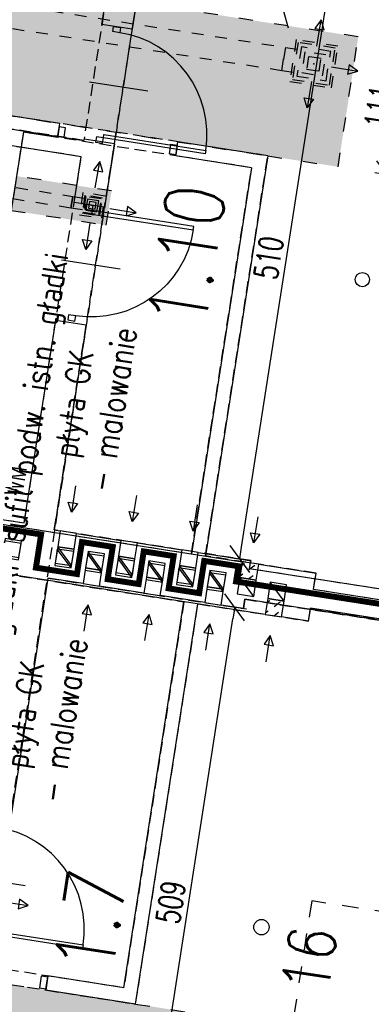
# Model space of a CAD drawing. Extents: x -38969 to 27108, y -24488 to 212598.
# Tile 134 of 256: x -7364 to -7067, y 34321 to 35152. Entities that reach past the tile are written whole.
import ezdxf
from ezdxf import colors
from ezdxf.entities.mleader import LeaderData, LeaderLine
from ezdxf.math import Vec2, Vec3

# ---------------------------------------------------------------- set-up
doc = ezdxf.new("R2010")
doc.units = 0
doc.header["$LTSCALE"] = 100
doc.header["$MEASUREMENT"] = 0
for name, pattern in [('0.5_0.5', [1, 0.5, -0.5]), ('0.7_0.7', [1.4, 0.7, -0.7]), ('ACAD_ISO03W100', [30, 12, -18]), ('DASHED22', [0.15, 0.1, -0.05]), ('HIDDEN', [0.375, 0.25, -0.125])]:
    doc.linetypes.add(name, pattern=pattern)
doc.layers.get('0').update_dxf_attribs({"linetype": 'CONTINUOUS'})
doc.layers.get('DEFPOINTS').update_dxf_attribs({"linetype": 'CONTINUOUS'})
for name, color, linetype in [('F_0-DIM', 6, 'CONTINUOUS'), ('F_0-MUR', 3, 'CONTINUOUS'), ('F_0-MUR istn', 200, 'CONTINUOUS'), ('F_0-MUW', 1, 'CONTINUOUS'), ('F_0-NR POM', 3, 'CONTINUOUS'), ('F_0-POW', 123, 'DASHED22'), ('F_0-STOLARKA', 6, 'CONTINUOUS'), ('F_0-WENTYLACJA', 2, 'CONTINUOUS'), ('F_1-HAT', 6, 'CONTINUOUS'), ('F_1-MUR istn', 200, 'CONTINUOUS'), ('F_1-MUW', 1, 'CONTINUOUS'), ('F_1-NR POM', 3, 'CONTINUOUS'), ('F_1-POMOCNICZA', 2, 'CONTINUOUS'), ('F_1-POW', 2, 'DASHED22'), ('F_1-stol', 6, 'CONTINUOUS'), ('F_1-sufit podw', 252, 'CONTINUOUS'), ('F_1-sufity TXT', 123, 'CONTINUOUS'), ('F_1-TXT', 123, 'CONTINUOUS'), ('F_1-WEN_WYC1-_ZLICZAC', 6, 'CONTINUOUS'), ('F_1-WENTYLACJA', 2, 'CONTINUOUS'), ('t_1-TXT', 123, 'CONTINUOUS')]:
    doc.layers.add(name, color=color, linetype=linetype)
doc.styles.add('ROMANS', font='ROMANS.shx', dxfattribs={"width": 0.8})
doc.styles.get("Standard").update_dxf_attribs({"font": 'romans.shx', "width": 0.7})
doc.dimstyles.new('DIM100', dxfattribs={"dimscale": 10, "dimtxt": 2, "dimasz": 1, "dimexe": 0, "dimexo": 0, "dimgap": 0.5, "dimtad": 1, "dimdec": 4, "dimrnd": 0.5, "dimdsep": 46, "dimtxsty": 'Standard', "dimblk1": 'TICK1', "dimblk2": 'TICK1', "dimsah": 1, "dimcen": 0, "dimse1": 1, "dimse2": 1, "dimclrd": 6, "dimclre": 6, "dimclrt": 123, "dimadec": 0, "dimazin": 0, "dimtfac": 1, "dimtdec": 4, "dimtmove": 2, "dimatfit": 3, "dimldrblk": 'TICK1', "dimfxl": 1, "dimtolj": 1, "dimarcsym": 0})
pattern_1 = [(162.14471, (-7298.9845, 21519.5906), (-4.8908185, -4.9907935), [0, -6.25])]

# ---------------------------------------------------------------- blocks, each defined once
blk = doc.blocks.new('TICK1')
at = {"color": 0}
for p, q in [((-1, -1), (1, 1)), ((0, -1), (0, 1)), ((0, 0), (-1, 0))]:
    blk.add_line(p, q, dxfattribs=at)
blk = doc.blocks.new('*D1803')
at = {"layer": 'DEFPOINTS', "color": 0}
for p in [(-7078.4, 35138.01), (-7037.46, 35131.63), (-7095.52, 35028.29)]:
    blk.add_point(p, dxfattribs=at)
at = {"layer": 'F_1-sufity TXT', "color": 6, "lineweight": -2, "transparency": 16777216}
blk.add_line((-7053.01, 35031.79), (-7038.99, 35121.75), dxfattribs=at)
at = {"layer": 'F_1-sufity TXT', "color": 6, "lineweight": -2, "transparency": 16777216, "xscale": 10, "yscale": 10, "zscale": 10}
for p, rotation in [((-7037.46, 35131.63), 81.14470898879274), ((-7054.55, 35021.91), 261.1447089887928)]:
    blk.add_blockref('TICK1', p, dxfattribs=dict(at, rotation=rotation))
at = {"layer": 'F_1-sufity TXT', "color": 123, "transparency": 16777216, "insert": (-7060.82, 35079.08), "char_height": 20, "attachment_point": 5, "rotation": 81.14471}
blk.add_mtext('\\A1;111', dxfattribs=at)
blk = doc.blocks.new('*D1804')
at = {"layer": 'DEFPOINTS', "color": 0}
for p in [(-7473.9, 35246.7), (-7481.06, 35200.74), (-7078.4, 35138.01)]:
    blk.add_point(p, dxfattribs=at)
at = {"layer": 'F_1-sufity TXT', "color": 6, "lineweight": -2, "transparency": 16777216}
blk.add_line((-7081.12, 35185.5), (-7464.02, 35245.16), dxfattribs=at)
at = {"layer": 'F_1-sufity TXT', "color": 6, "lineweight": -2, "transparency": 16777216, "xscale": 10, "yscale": 10, "zscale": 10}
for p, rotation in [((-7473.9, 35246.7), 171.1447089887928), ((-7071.24, 35183.96), 351.1447089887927)]:
    blk.add_blockref('TICK1', p, dxfattribs=dict(at, rotation=rotation))
at = {"layer": 'F_1-sufity TXT', "color": 123, "transparency": 16777216, "insert": (-7274.88, 35200.51), "char_height": 20, "attachment_point": 5, "rotation": 171.14471}
blk.add_mtext('\\A1;407.5', dxfattribs=at)
blk = doc.blocks.new('DR_1190L1')
at = {"color": 7}
blk.add_line((-15, 45), (35, 45), dxfattribs=at)
blk.add_lwpolyline([(4, 0), (4, 3), (91, 3), (91, 0), (4, 0)])
blk.add_arc((4, 3), 87, 0, 90, dxfattribs=at)
blk = doc.blocks.new('*D1838')
at = {"layer": 'DEFPOINTS', "color": 0}
for p in [(-7341.43, 34681), (-7182.75, 34656.28), (-7418.8, 34177.92)]:
    blk.add_point(p, dxfattribs=at)
at = {"layer": 'F_0-DIM', "color": 6, "lineweight": -2, "transparency": 16777216}
blk.add_line((-7259.56, 34163.23), (-7184.29, 34646.4), dxfattribs=at)
at = {"layer": 'F_0-DIM', "color": 6, "lineweight": -2, "transparency": 16777216, "xscale": 10, "yscale": 10, "zscale": 10}
for p, rotation in [((-7182.75, 34656.28), 81.14470898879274), ((-7261.1, 34153.35), 261.1447089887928)]:
    blk.add_blockref('TICK1', p, dxfattribs=dict(at, rotation=rotation))
at = {"layer": 'F_0-DIM', "color": 123, "transparency": 16777216, "insert": (-7236.75, 34407.13), "char_height": 20, "attachment_point": 5, "rotation": 81.14471}
blk.add_mtext('\\A1;509', dxfattribs=at)
blk = doc.blocks.new('*D1839')
at = {"layer": 'DEFPOINTS', "color": 0}
for p in [(-7256.61, 35225.44), (-7100, 35201.04), (-7335.12, 34721.52)]:
    blk.add_point(p, dxfattribs=at)
at = {"layer": 'F_0-DIM', "color": 6, "lineweight": -2, "transparency": 16777216}
blk.add_line((-7176.97, 34707), (-7101.54, 35191.16), dxfattribs=at)
at = {"layer": 'F_0-DIM', "color": 6, "lineweight": -2, "transparency": 16777216, "xscale": 10, "yscale": 10, "zscale": 10}
for p, rotation in [((-7100, 35201.04), 81.14470898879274), ((-7178.51, 34697.12), 261.1447089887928)]:
    blk.add_blockref('TICK1', p, dxfattribs=dict(at, rotation=rotation))
at = {"layer": 'F_0-DIM', "color": 123, "transparency": 16777216, "insert": (-7154.07, 34951.39), "char_height": 20, "attachment_point": 5, "rotation": 81.14471}
blk.add_mtext('\\A1;510', dxfattribs=at)

msp = doc.modelspace()

# ---------------------------------------------------------------- hatches: boundary and pattern name
at = {"layer": 'F_1-HAT', "ltscale": 4}
h = msp.add_hatch(dxfattribs=at)
h.set_pattern_fill('DASH', color=256, scale=50, angle=135, style=0)
h.set_pattern_definition([(216.14471, (-4516.004, 29135.1165), (-1.360645, -8.7334784), [6.25, -6.25])])
h.paths.add_polyline_path([(-7176.34546, 34694.75577), (-7178.50061, 34680.92265), (-7164.629, 34679.01452), (-7162.47385, 34692.84764)])
h = msp.add_hatch(dxfattribs=at)
h.set_pattern_fill('DASH', color=256, scale=50, angle=135, style=0)
h.set_pattern_definition([(216.14471, (-4494.5475, 29103.942), (-1.360645, -8.7334784), [6.25, -6.25])])
h.paths.add_polyline_path([(-7154.8887, 34663.58114), (-7157.04386, 34649.74802), (-7143.17225, 34647.83989), (-7141.0171, 34661.67301)])
at = {"layer": 'F_1-sufit podw', "true_color": 0x0919f6}
h = msp.add_hatch(dxfattribs=at)
h.set_pattern_fill('DOTS', color=5, scale=100, angle=81, style=0)
h.set_pattern_definition(pattern_1)
h.paths.add_polyline_path([(-7609.78668, 34374.66406), (-7626.89901, 34264.82639), (-7224.22193, 34202.2048), (-7207.12696, 34311.9311), (-7266.41177, 34321.16747)])
h.paths.add_polyline_path([(-7722.95995, 33648.24666), (-7740.48125, 33535.7839), (-7563.61488, 33508.22874), (-7546.09357, 33620.69151)])
h.paths.add_polyline_path([(-7481.0379, 35200.85521), (-7498.18061, 35091.02227), (-7154.8057, 35037.52567), (-7095.52088, 35028.28931), (-7078.42591, 35138.01561)])
h.paths.add_polyline_path([(-7382.69303, 35832.11539), (-7411.38885, 35644.3044), (-7288.96763, 35625.23161), (-7259.72602, 35812.92273)])
h.paths.add_polyline_path([(-8697.17708, 35956.91629), (-8709.96397, 35874.84197), (-7515.12981, 35688.69103), (-7643.96718, 34861.73149), (-7550.34465, 34847.14543), (-7408.72038, 35756.1793)])
h.paths.add_polyline_path([(-7647.04597, 34841.96989), (-7756.53508, 34139.19971), (-8290.34353, 34222.36517), (-8331.25323, 33959.78091), (-8298.64658, 33954.70091), (-8302.34112, 33930.98698), (-8199.58077, 33914.97729), (-8168.94683, 34111.60526), (-7676.88285, 34034.94343), (-7553.42343, 34827.38383)])
h.paths.add_polyline_path([(-8739.52717, 33840.20506), (-8747.41839, 33789.55424), (-8572.53851, 33762.30858), (-8587.43033, 33666.72351), (-8506.39741, 33654.09886), (-8483.61438, 33800.33475)])
h.paths.add_polyline_path([(-8828.09011, 33828.40533), (-8832.08783, 33802.74544), (-8759.27535, 33791.40152), (-8755.27763, 33817.06141)])
h.paths.add_polyline_path([(-8867.48819, 33993.73331), (-8870.93588, 33971.60386), (-8734.51182, 33950.34947), (-8731.06413, 33972.47893)])
h.paths.add_polyline_path([(-8665.61465, 34126.23642), (-8685.78072, 33996.7979), (-8713.44697, 34001.1082), (-8718.21909, 33970.47771), (-8719.20717, 33970.63165), (-8737.6799, 33852.06202), (-8684.32356, 33843.74929), (-8664.00356, 33974.17589), (-8461.4471, 33942.61831), (-8457.59862, 33967.32032), (-8566.28745, 33984.25365), (-8547.04502, 34107.76369)])
h.paths.add_polyline_path([(-8683.68879, 34229.24659), (-8697.08152, 34143.28361), (-8675.62435, 34139.94065), (-8662.23162, 34225.90364)])
h.paths.add_polyline_path([(-8650.37465, 34224.05637), (-8663.76738, 34138.09338), (-8533.34078, 34117.77338), (-8524.57912, 34174.01127), (-8334.04251, 34144.32635), (-8357.76861, 33992.0373), (-8473.40129, 34010.05246), (-8477.67929, 33982.59358), (-8345.08635, 33961.93606), (-8312.45119, 34171.40909)])
h = msp.add_hatch(dxfattribs=at)
h.set_pattern_fill('DOTS', color=5, scale=100, angle=81, style=0)
h.set_pattern_definition(pattern_1)
h.paths.add_polyline_path([(-7597.01634, 34456.63217), (-7601.51845, 34427.73479), (-7472.57397, 34407.6457), (-7468.07187, 34436.54307)])
h.paths.add_polyline_path([(-7458.19106, 34435.00368), (-7462.69317, 34406.1063), (-7382.47634, 34393.6088), (-7377.97424, 34422.50618)])
h.paths.add_polyline_path([(-7574.07274, 34603.89869), (-7581.8457, 34554.00691), (-7544.28919, 34548.15574), (-7536.51623, 34598.04752)])
h.paths.add_polyline_path([(-7563.89405, 34669.23194), (-7572.53334, 34613.77949), (-7534.97683, 34607.92832), (-7526.33754, 34663.38077)])
h.paths.add_polyline_path([(-7535.43395, 34851.90684), (-7544.07324, 34796.45439), (-7506.51673, 34790.60322), (-7497.87743, 34846.05567)])
h.paths.add_polyline_path([(-7526.12159, 34911.67943), (-7533.89455, 34861.78764), (-7496.33804, 34855.93647), (-7488.56508, 34905.82825)])
h.paths.add_polyline_path([(-7505.81731, 35042.00507), (-7510.31942, 35013.10769), (-7381.37495, 34993.0186), (-7376.87284, 35021.91598)])
h.paths.add_polyline_path([(-7366.99203, 35020.37658), (-7371.49414, 34991.47921), (-7291.27732, 34978.98171), (-7286.77521, 35007.87908)])

# ---------------------------------------------------------------- linework, layer by layer
at = {"layer": 'F_0-MUR', "color": 10, "linetype": 'HIDDEN', "const_width": 5}
msp.add_lwpolyline([(-6768.46376, 34613.65719), (-7181.60679, 34678.02342), (-7179.59878, 34690.91207), (-7208.50523, 34695.41559), (-7212.75133, 34668.16143), (-7238.54647, 34672.18023), (-7234.28909, 34699.50673), (-7259.58672, 34703.44802), (-7263.88287, 34675.87258), (-7290.01175, 34679.94337), (-7285.75261, 34707.28126), (-7311.77012, 34711.3347), (-7315.98048, 34684.30999), (-7350.60946, 34689.70506), (-7346.24, 34717.75102), (-7380.83593, 34723.14094)], dxfattribs=at)
at = {"layer": 'F_0-MUR istn'}
for p, q in [((-7256.6094, 35225.43713), (-7269.23244, 35144.41454)), ((-7294.92252, 35148.41697), (-7284.3007, 35216.59451)), ((-7269.23244, 35144.41454), (-7294.92252, 35148.41697)), ((-7610.53893, 35097.3946), (-7310.16253, 35050.59702)), ((-7312.31768, 35036.7639), (-7609.72984, 35083.09966)), ((-7310.00859, 35051.5851), (-7310.16253, 35050.59702)), ((-7284.3185, 35047.58268), (-7310.00859, 35051.5851)), ((-7284.3185, 35047.58268), (-7292.63123, 34994.22634)), ((-7318.32131, 34998.22877), (-7312.31768, 35036.7639)), ((-7292.63123, 34994.22634), (-7318.32131, 34998.22877)), ((-7360.50071, 34727.49477), (-7333.8692, 34898.43266)), ((-7308.17911, 34894.43023), (-7335.11851, 34721.51618)), ((-7308.17911, 34894.43023), (-7333.8692, 34898.43266)), ((-7386.1908, 34731.49719), (-7360.50071, 34727.49477)), ((-7335.11851, 34721.51618), (-7330.1781, 34720.74648)), ((-7316.34498, 34718.59133), (-7278.79793, 34712.74163)), ((-7264.96481, 34710.58648), (-7227.41775, 34704.73678)), ((-7213.58463, 34702.58163), (-7169.12102, 34695.65436)), ((-7170.19859, 34688.7378), (-7169.12102, 34695.65436)), ((-6811.52545, 34632.85779), (-7170.19859, 34688.7378)), ((-7340.44194, 34680.85095), (-7372.76922, 34473.35409)), ((-7310.79953, 34676.23277), (-7340.44194, 34680.85095)), ((-7259.41936, 34668.22792), (-7296.96641, 34674.07762)), ((-7208.03918, 34660.22307), (-7245.58623, 34666.07277)), ((-7174.20102, 34663.04771), (-7175.43253, 34655.14307)), ((-6815.52787, 34607.1677), (-7174.20102, 34663.04771)), ((-7175.43253, 34655.14307), (-7194.20606, 34658.06792))]:
    msp.add_line(p, q, dxfattribs=at)
at = {"layer": 'F_0-MUW'}
for p, q in [((-7320.57831, 34691.41912), (-7332.25629, 34707.4074)), ((-7294.88823, 34687.4167), (-7306.5662, 34703.40498)), ((-7269.19814, 34683.41427), (-7280.87611, 34699.40255)), ((-7243.50805, 34679.41185), (-7255.18602, 34695.40013)), ((-7217.81796, 34675.40942), (-7229.49594, 34691.3977)), ((-7192.12788, 34671.407), (-7203.80585, 34687.39528))]:
    msp.add_line(p, q, dxfattribs=at)
at = {"layer": 'F_0-MUW', "linetype": 'Continuous'}
for points in [[(-7316.34498, 34718.59133), (-7330.1781, 34720.74648), (-7332.25629, 34707.4074), (-7318.42316, 34705.25225)], [(-7362.88678, 34712.17952), (-7376.7199, 34714.33467), (-7378.87505, 34700.50155), (-7365.04193, 34698.3464)], [(-7264.96481, 34710.58648), (-7278.79793, 34712.74163), (-7280.87611, 34699.40255), (-7267.04299, 34697.2474)], [(-7318.42316, 34705.25225), (-7332.25629, 34707.4074), (-7334.41144, 34693.57428), (-7320.57831, 34691.41912)], [(-7292.73307, 34701.24982), (-7306.5662, 34703.40498), (-7308.72135, 34689.57185), (-7294.88823, 34687.4167)], [(-7213.58463, 34702.58163), (-7227.41775, 34704.73678), (-7229.49594, 34691.3977), (-7215.66281, 34689.24255)], [(-7267.04299, 34697.2474), (-7280.87611, 34699.40255), (-7283.03126, 34685.56943), (-7269.19814, 34683.41427)], [(-7241.3529, 34693.24497), (-7255.18602, 34695.40013), (-7257.34118, 34681.567), (-7243.50805, 34679.41185)], [(-7294.88823, 34687.4167), (-7308.72135, 34689.57185), (-7310.79953, 34676.23277), (-7296.96641, 34674.07762)], [(-7215.66281, 34689.24255), (-7229.49594, 34691.3977), (-7231.65109, 34677.56458), (-7217.81796, 34675.40942)], [(-7189.97272, 34685.24012), (-7203.80585, 34687.39528), (-7205.961, 34673.56215), (-7192.12788, 34671.407)], [(-7243.50805, 34679.41185), (-7257.34118, 34681.567), (-7259.41936, 34668.22792), (-7245.58623, 34666.07277)], [(-7192.12788, 34671.407), (-7205.961, 34673.56215), (-7208.03918, 34660.22307), (-7194.20606, 34658.06792)]]:
    msp.add_lwpolyline(points, close=True, dxfattribs=at)
at = {"layer": 'F_0-POW', "color": 1}
for points in [[(-7571.04319, 33200.70668), (-7505.77287, 33619.65272), (-7650.0326, 33642.12787), (-7631.40593, 33761.68559), (-7829.02198, 33792.47347), (-7760.67288, 34231.18112), (-7418.7971, 34177.91808), (-7256.6094, 35225.43713), (-7597.4971, 35278.54623), (-7532.99649, 35692.55187), (-7192.10879, 35639.44277), (-7107.13423, 36184.86309), (-6545.90463, 36097.4255), (-7010.80166, 33113.42303)], [(-7582.6759, 35276.23713), (-7552.50377, 35469.90087), (-6701.76665, 35337.35903), (-6811.52545, 34632.85779), (-7170.19859, 34688.7378), (-7169.12102, 34695.65436), (-7335.11851, 34721.51618), (-7256.6094, 35225.43713)], [(-7610.53893, 35097.3946), (-7584.67711, 35263.39209), (-7284.3007, 35216.59451), (-7310.16253, 35050.59702)], [(-7776.33168, 34033.23213), (-7745.85168, 34228.87203), (-7418.7971, 34177.91808), (-7340.44194, 34680.85095), (-7175.43253, 34655.14307), (-7174.20102, 34663.04771), (-6815.52787, 34607.1677), (-6925.59456, 33900.6903)]]:
    msp.add_lwpolyline(points, close=True, dxfattribs=at)
msp.add_lwpolyline([(-7438.55906, 34739.65598), (-7360.50071, 34727.49477), (-7312.31768, 35036.7639), (-7609.72984, 35083.09966)], dxfattribs=at)
at = {"layer": 'F_0-STOLARKA'}
for points in [[(-7279.11324, 35145.95394), (-7279.80597, 35141.50758), (-7285.73445, 35142.43121), (-7285.04172, 35146.87757)], [(-7294.35324, 35048.13399), (-7293.66051, 35052.58035), (-7299.589, 35053.50399), (-7300.28172, 35049.05763)], [(-7302.51203, 34995.76573), (-7303.20476, 34991.31937), (-7309.13324, 34992.24301), (-7308.44051, 34996.68937)], [(-7317.75203, 34897.94579), (-7317.0593, 34902.39215), (-7322.98779, 34903.31578), (-7323.68051, 34898.86942)]]:
    msp.add_lwpolyline(points, close=True, dxfattribs=at)
at = {"layer": 'F_0-WENTYLACJA', "ltscale": 0.15}
for points in [[(-7317.17289, 34758.74973), (-7320.62902, 34736.56611), (-7323.34982, 34745.08651), (-7315.44518, 34743.85499), (-7320.62902, 34736.56611)], [(-7265.79271, 34750.74488), (-7269.24884, 34728.56126), (-7271.96965, 34737.08166), (-7264.06501, 34735.85014), (-7269.24884, 34728.56126)], [(-7214.41254, 34742.74003), (-7217.86867, 34720.55641), (-7220.58947, 34729.07681), (-7212.68483, 34727.84529), (-7217.86867, 34720.55641)], [(-7309.97162, 34636.07437), (-7306.51549, 34658.25799), (-7311.69933, 34650.96911), (-7303.79469, 34649.73759), (-7306.51549, 34658.25799)], [(-7258.59145, 34628.06952), (-7255.13532, 34650.25314), (-7260.31916, 34642.96426), (-7252.41451, 34641.73274), (-7255.13532, 34650.25314)], [(-7207.21127, 34620.06467), (-7203.75514, 34642.24829), (-7208.93898, 34634.95941), (-7201.03434, 34633.72789), (-7203.75514, 34642.24829)]]:
    msp.add_lwpolyline(points, dxfattribs=at)
at = {"layer": 'F_1-MUR istn'}
for p, q in [((-7330.56249, 35064.90796), (-7498.53614, 35091.07766)), ((-7361.2026, 35057.53682), (-7380.11822, 34936.12445)), ((-7332.40976, 35053.051), (-7361.2026, 35057.53682)), ((-7154.8057, 35037.52567), (-7230.76638, 35049.36008)), ((-7154.8057, 35037.52567), (-7207.45298, 34699.60222)), ((-7168.50993, 35027.51598), (-7219.30994, 34701.44949)), ((-7550.82789, 34753.09881), (-7176.34546, 34694.75577)), ((-7156.96689, 34650.24206), (-7557.1394, 34712.58752)), ((-7162.51233, 34692.60062), (-7114.0964, 34685.05759)), ((-7116.25155, 34671.22447), (-7114.0964, 34685.05759)), ((-6816.86322, 34624.58082), (-7116.25155, 34671.22447)), ((-7276.42147, 34334.8717), (-7225.62146, 34660.9382)), ((-7266.41177, 34321.16747), (-7213.76449, 34659.09092)), ((-7120.40792, 34644.5463), (-7118.71458, 34655.41518)), ((-6819.32625, 34608.77154), (-7118.71458, 34655.41518)), ((-7120.40792, 34644.5463), (-7143.13376, 34648.08691)), ((-7266.41177, 34321.16747), (-7342.37245, 34333.00187))]:
    msp.add_line(p, q, dxfattribs=at)
for points in [[(-7332.40976, 35053.051), (-7330.56249, 35064.90796)], [(-7168.50993, 35027.51598), (-7232.61365, 35037.50312), (-7230.76638, 35049.36008)], [(-7276.42147, 34334.8717), (-7340.52518, 34344.85883), (-7342.37245, 34333.00187)]]:
    msp.add_lwpolyline(points, dxfattribs=at)
for centre, radius in [((-7074.96357, 34932.98877), 6.0208), ((-7160.16903, 34386.08633), 6.5)]:
    msp.add_circle(centre, radius, dxfattribs=at)
at = {"layer": 'F_1-MUW'}
for p, q in [((-7320.88619, 34689.44296), (-7332.56417, 34705.43124)), ((-7295.19611, 34685.44054), (-7306.87408, 34701.42881)), ((-7269.50602, 34681.43811), (-7281.18399, 34697.42639)), ((-7243.81593, 34677.43569), (-7255.4939, 34693.42396)), ((-7218.12584, 34673.43326), (-7229.80382, 34689.42154)), ((-7192.43576, 34669.43084), (-7204.11373, 34685.41912)), ((-7166.74567, 34665.42841), (-7178.42364, 34681.41669)), ((-7141.05558, 34661.42599), (-7152.73355, 34677.41427))]:
    msp.add_line(p, q, dxfattribs=at)
at = {"layer": 'F_1-MUW', "linetype": 'Continuous'}
for points in [[(-7363.19465, 34710.20336), (-7377.02778, 34712.35851), (-7379.18293, 34698.52539), (-7365.34981, 34696.37024)], [(-7318.73104, 34703.27609), (-7332.56417, 34705.43124), (-7334.71932, 34691.59812), (-7320.88619, 34689.44296)], [(-7293.04095, 34699.27366), (-7306.87408, 34701.42881), (-7309.02923, 34687.59569), (-7295.19611, 34685.44054)], [(-7267.35087, 34695.27124), (-7281.18399, 34697.42639), (-7283.33914, 34683.59327), (-7269.50602, 34681.43811)], [(-7241.66078, 34691.26881), (-7255.4939, 34693.42396), (-7257.64905, 34679.59084), (-7243.81593, 34677.43569)], [(-7162.51233, 34692.60062), (-7176.34546, 34694.75577), (-7178.42364, 34681.41669), (-7164.59052, 34679.26154)], [(-7215.97069, 34687.26639), (-7229.80382, 34689.42154), (-7231.95897, 34675.58842), (-7218.12584, 34673.43326)], [(-7190.2806, 34683.26396), (-7204.11373, 34685.41912), (-7206.26888, 34671.58599), (-7192.43576, 34669.43084)], [(-7164.59052, 34679.26154), (-7178.42364, 34681.41669), (-7180.57879, 34667.58357), (-7166.74567, 34665.42841)], [(-7138.90043, 34675.25911), (-7152.73355, 34677.41427), (-7154.8887, 34663.58114), (-7141.05558, 34661.42599)], [(-7141.05558, 34661.42599), (-7154.8887, 34663.58114), (-7156.96689, 34650.24206), (-7143.13376, 34648.08691)]]:
    msp.add_lwpolyline(points, close=True, dxfattribs=at)
at = {"layer": 'F_1-POMOCNICZA', "linetype": '0.7_0.7', "ltscale": 0.2}
for p, q in [((-7117.74067, 34408.31995), (-7265.21463, 33461.73904)), ((-6856.88747, 34367.67995), (-7117.74067, 34408.31995))]:
    msp.add_line(p, q, dxfattribs=at)
at = {"layer": 'F_1-POW', "color": 1}
for points in [[(-7347.90708, 36054.9882), (-7169.24232, 36027.15286), (-7193.41563, 35871.40891), (-7157.84474, 35865.86709), (-7133.58254, 36021.5972), (-6734.78469, 35959.4659), (-6902.36448, 34883.83305), (-6779.45595, 34864.68433), (-6816.86322, 34624.58082), (-7116.25155, 34671.22447), (-7114.0964, 34685.05759), (-7207.45298, 34699.60222), (-7154.8057, 35037.52567), (-7498.35837, 35091.04997)], [(-7219.30994, 34701.44949), (-7168.50993, 35027.51598), (-7361.2026, 35057.53682), (-7396.60867, 34830.27835), (-7535.43395, 34851.90684), (-7550.82789, 34753.09881)], [(-7225.62146, 34660.9382), (-7276.42147, 34334.8717), (-7469.11413, 34364.89254), (-7433.70806, 34592.151), (-7572.53334, 34613.77949), (-7557.1394, 34712.58752)], [(-6979.79601, 34386.82866), (-7148.76126, 33302.30309), (-7545.58295, 33364.12651), (-7525.63106, 33492.19036), (-7565.15427, 33498.34794), (-7577.57684, 33418.61203), (-7754.44321, 33446.16718), (-7609.78668, 34374.66406), (-7266.41177, 34321.16747), (-7213.76449, 34659.09092), (-7120.40792, 34644.5463), (-7118.71458, 34655.41518), (-6819.32625, 34608.77154), (-6856.88747, 34367.67995)]]:
    msp.add_lwpolyline(points, close=True, dxfattribs=at)
at = {"layer": 'F_1-stol'}
for points in [[(-7332.25582, 35054.03908), (-7326.82138, 35053.19241), (-7325.58986, 35061.09705), (-7331.02431, 35061.94372)], [(-7232.45971, 35038.4912), (-7237.89415, 35039.33786), (-7236.66264, 35047.24251), (-7231.2282, 35046.39584)], [(-7340.67912, 34343.87075), (-7346.11356, 34344.71742), (-7347.65296, 34334.83662), (-7342.21852, 34333.98995)]]:
    msp.add_lwpolyline(points, close=True, dxfattribs=at)
at = {"layer": 'F_1-sufit podw', "color": 3, "linetype": 'ACAD_ISO03W100', "ltscale": 0.01}
for points in [[(-7154.8057, 35037.52567), (-7095.52088, 35028.28931), (-7078.42591, 35138.01561), (-7481.0379, 35200.85521), (-7498.18061, 35091.02227), (-7154.8057, 35037.52567)], [(-7266.41177, 34321.16747), (-7207.12696, 34311.9311), (-7224.22193, 34202.2048), (-7626.89901, 34264.82639), (-7609.78668, 34374.66406), (-7266.41177, 34321.16747)]]:
    msp.add_lwpolyline(points, dxfattribs=at)
msp.add_lwpolyline([(-7366.99203, 35020.37658), (-7371.49414, 34991.47921), (-7291.27732, 34978.98171), (-7286.77521, 35007.87908)], close=True, dxfattribs=at)
at = {"layer": 'F_1-WEN_WYC1-_ZLICZAC', "linetype": '0.5_0.5', "ltscale": 0.2}
msp.add_line((-7143.04191, 35109.34282), (-7139.96312, 35129.10443), dxfattribs=at)
for points in [[(-7439.466, 35155.52464), (-7436.38721, 35175.28625), (-7139.96312, 35129.10443), (-7143.04191, 35109.34282)], [(-7095.57559, 35130.1337), (-7130.85005, 35135.62934), (-7136.34569, 35100.35487), (-7101.07122, 35094.85924)], [(-7097.85963, 35128.46542), (-7129.18177, 35133.3453), (-7134.06165, 35102.02316), (-7102.73951, 35097.14328)], [(-7101.6911, 35125.66688), (-7126.38323, 35129.51382), (-7130.23018, 35104.8217), (-7105.53805, 35100.97475)], [(-7105.76811, 35122.689), (-7123.40535, 35125.43681), (-7126.15317, 35107.79958), (-7108.51593, 35105.05176)], [(-7109.84512, 35119.71111), (-7120.42746, 35121.3598), (-7122.07615, 35110.77746), (-7111.49381, 35109.12877)], [(-7319.54426, 35003.24531), (-7321.08366, 34993.36451), (-7467.63512, 35016.19671), (-7466.09572, 35026.07751)], [(-7292.17337, 35003.53531), (-7310.94689, 35006.46016), (-7313.87174, 34987.68663), (-7295.09822, 34984.76178)], [(-7294.45741, 35001.86703), (-7309.27861, 35004.17612), (-7311.5877, 34989.35491), (-7296.7665, 34987.04582)], [(-7295.42813, 35001.15801), (-7308.56959, 35003.2054), (-7310.61699, 34990.06393), (-7297.47552, 34988.01654)], [(-7297.59796, 34999.57314), (-7306.98473, 35001.03556), (-7308.44715, 34991.6488), (-7299.06039, 34990.18638)], [(-7299.7678, 34997.98827), (-7305.39986, 34998.86573), (-7306.27731, 34993.23367), (-7300.64525, 34992.35621)]]:
    msp.add_lwpolyline(points, close=True, dxfattribs=at)
for points in [[(-7133.16111, 35107.80343), (-7143.04191, 35109.34282), (-7139.96312, 35129.10443), (-7130.08232, 35127.56503)], [(-7311.20286, 34991.82511), (-7321.08366, 34993.36451), (-7319.54426, 35003.24531), (-7309.66346, 35001.70592)]]:
    msp.add_lwpolyline(points, dxfattribs=at)
for p in [(-7141.50251, 35119.22362), (-7141.50251, 35119.22362), (-7115.96064, 35115.24429), (-7320.31396, 34998.30491), (-7320.31396, 34998.30491), (-7303.02256, 34995.61097)]:
    msp.add_point(p, dxfattribs=at)
at = {"layer": 'F_1-WENTYLACJA', "ltscale": 0.15}
for points in [[(-7113.3132, 35130.15097), (-7109.85707, 35152.33459), (-7115.0409, 35145.04571), (-7107.13626, 35143.81419), (-7109.85707, 35152.33459)], [(-7101.05395, 35112.59685), (-7078.87033, 35109.14072), (-7086.15922, 35114.32455), (-7087.39073, 35106.41991), (-7078.87033, 35109.14072)], [(-7117.97342, 35100.23873), (-7121.42955, 35078.0551), (-7124.15036, 35086.5755), (-7116.24571, 35085.34399), (-7121.42955, 35078.0551)], [(-7300.58602, 35010.55257), (-7296.70808, 35032.66636), (-7302.02978, 35025.47751), (-7294.15002, 35024.09569), (-7296.70808, 35032.66636)], [(-7288.11587, 34992.96353), (-7265.93225, 34989.5074), (-7273.22113, 34994.69123), (-7274.45265, 34986.78659), (-7265.93225, 34989.5074)], [(-7305.03534, 34980.60541), (-7308.49147, 34958.42179), (-7311.21227, 34966.94219), (-7303.30763, 34965.71067), (-7308.49147, 34958.42179)], [(-7163.34024, 34732.75902), (-7166.79637, 34710.5754), (-7169.51718, 34719.0958), (-7161.61254, 34717.86428), (-7166.79637, 34710.5754)], [(-7156.13898, 34610.08366), (-7152.68285, 34632.26728), (-7157.86669, 34624.9784), (-7149.96204, 34623.74688), (-7152.68285, 34632.26728)], [(-7379.27185, 34407.86692), (-7357.08823, 34404.41079), (-7364.37712, 34409.59462), (-7365.60863, 34401.68998), (-7357.08823, 34404.41079)]]:
    msp.add_lwpolyline(points, dxfattribs=at)

# ---------------------------------------------------------------- block references
at = {"layer": 'F_0-STOLARKA', "rotation": 351.1447089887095}
for p in [(-7297.61283, 35053.19611), (-7401.14962, 34382.13565)]:
    msp.add_blockref('DR_1190L1', p, dxfattribs=at)
at = {"layer": 'F_0-STOLARKA', "xscale": -1, "rotation": 171.1447089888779}
msp.add_blockref('DR_1190L1', (-7307.15708, 34991.93513), dxfattribs=at)

# ---------------------------------------------------------------- texts
at = {"layer": 'F_0-NR POM', "color": 3, "style": 'ROMANS', "width": 0.8}
msp.add_text('16', height=40, rotation=81.14470899, dxfattribs=at).set_placement((-7104.19014, 34328.54338))
at = {"layer": 'F_0-WENTYLACJA', "ltscale": 0.15, "insert": (-7367.79572, 34763.04088), "char_height": 15.36, "width": 57.9988426, "attachment_point": 5, "rotation": 81.14470899, "style": 'ROMANS'}
msp.add_mtext('WM', dxfattribs=at)
at = {"layer": 'F_1-NR POM', "color": 3, "style": 'ROMANS', "width": 0.8}
for s, p in [('1.10', (-7208.00281, 34889.99989)), ('1.7', (-7286.41196, 34345.13783))]:
    msp.add_text(s, height=50, rotation=81.14470899, dxfattribs=at).set_placement(p)
at = {"layer": 'F_1-sufity TXT', "color": 4, "char_height": 20, "width": 242.1062337, "attachment_point": 5, "rotation": 81.14470899, "style": 'ROMANS'}
for insert in [(-7318.95404, 34828.18411), (-7360.48855, 34565.82497)]:
    msp.add_mtext('{\\C256;sufit podw. istn. gładki\\Ppłyta GK\\P- malowanie}', dxfattribs=dict(at, insert=insert))

# ---------------------------------------------------------------- dimensions: what is measured, and where the dimension line sits
at = {"layer": 'F_0-DIM'}
for base, p1, p2, picture, middle in [((-7099.99868, 35201.03773), (-7335.11851, 34721.51618), (-7256.6094, 35225.43713), '*D1839', (-7154.07443, 34951.38635)), ((-7182.74639, 34656.28254), (-7418.7971, 34177.91808), (-7341.43002, 34681.00489), '*D1838', (-7236.74517, 34407.1252))]:
    dim = msp.add_linear_dim(base=base, p1=p1, p2=p2, angle=81.14470899, dimstyle='DIM100', dxfattribs=at)
    dim.commit()
    dim.dimension.update_dxf_attribs({"geometry": picture, "text_midpoint": middle})
at = {"layer": 'F_1-sufity TXT'}
for base, p1, p2, angle, picture, middle in [((-7473.89601, 35246.69661), (-7078.39556, 35138.01087), (-7481.05529, 35200.74383), 171.14470899, '*D1804', (-7274.87524, 35200.50893)), ((-7037.45517, 35131.6325), (-7095.52088, 35028.28931), (-7078.39556, 35138.01087), 81.14470899, '*D1803', (-7060.82386, 35079.07845))]:
    dim = msp.add_linear_dim(base=base, p1=p1, p2=p2, angle=angle, dimstyle='DIM100', dxfattribs=at)
    dim.commit()
    dim.dimension.update_dxf_attribs({"geometry": picture, "text_midpoint": middle})

# ---------------------------------------------------------------- leaders
at = {"layer": 'F_1-TXT'}
ml = msp.add_multileader_mtext('Standard', dxfattribs=at)
ml.set_content('osłona grzejnika', color=256, style='ROMANS')
ml.set_leader_properties()
ml.build(insert=Vec2(0, 0))
ml.multileader.update_dxf_attribs({"arrow_head_size": 6})
ctx = ml.context
ctx.base_point, ctx.char_height, ctx.arrow_head_size, ctx.landing_gap_size, ctx.plane_origin, ctx.plane_x_axis, ctx.plane_y_axis = Vec3(-7079.71774, 39611.92072), 20, 6, 3, Vec3(-7096.3814, 39742.18144), Vec3(0.153939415, 0.988080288), Vec3(-0.988080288, 0.153939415)
ctx.text_align_type = 2
notes = []
notes.append((ctx, [(0, (0, 0, 0), (0, 0), (1, 0), 1, [])]))
ctx.mtext.insert, ctx.mtext.text_direction, ctx.mtext.rotation, ctx.mtext.alignment, ctx.mtext.flow_direction = Vec3(-7062.17024, 39811.16584), Vec3(0.153939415, 0.988080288), 1.416242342, 3, 5
ml = msp.add_multileader_mtext('Standard', dxfattribs=at)
ml.set_content('skł. porządkowy', color=256, style='ROMANS')
ml.set_leader_properties()
ml.build(insert=Vec2(0, 0))
ml.multileader.update_dxf_attribs({"arrow_head_size": 6})
ctx = ml.context
ctx.base_point, ctx.char_height, ctx.arrow_head_size, ctx.landing_gap_size, ctx.plane_origin, ctx.plane_x_axis, ctx.plane_y_axis = Vec3(-8102.11473, 39084.89628), 20, 6, 3, Vec3(-7776.5826, 39225.78801), Vec3(0.153939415, 0.988080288), Vec3(-0.988080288, 0.153939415)
notes.append((ctx, [(0, (0, 0, 0), (0, 0), (1, 0), 1, [])]))
ctx.mtext.insert, ctx.mtext.text_direction, ctx.mtext.rotation, ctx.mtext.flow_direction = Vec3(-8114.82732, 39089.91305), Vec3(0.153939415, 0.988080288), 1.416242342, 5
ml = msp.add_multileader_mtext('Standard', dxfattribs=at)
ml.set_content('zabudowa kanałów wentylacyjnych\\Ppłyta g-k malowana\\Ph=250cm', color=256)
ml.set_leader_properties(color=6)
ml.build(insert=Vec2(0, 0))
ml.multileader.update_dxf_attribs({"dogleg_length": 0.36, "arrow_head_size": 0.18})
ctx = ml.context
ctx.base_point, ctx.char_height, ctx.arrow_head_size, ctx.landing_gap_size, ctx.plane_origin, ctx.plane_x_axis, ctx.plane_y_axis = Vec3(-7043.28665, 35576.49939), 20, 0.18, 0.09, Vec3(-6868.26444, 36323.09323), Vec3(0.153939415, 0.988080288), Vec3(-0.988080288, 0.153939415)
notes.append((ctx, [(0, (1, 1, 0), (-7044.38108, 35569.47465), (0.153939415, 0.988080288), 7.10948, [(2, [(-7137.17492, 35145.22958), (-7284.3316, 35654.9886), (-7440.4319, 35552.63476)], 0, [])])]))
ctx.mtext.insert, ctx.mtext.text_direction, ctx.mtext.rotation, ctx.mtext.flow_direction = Vec3(-7053.1536, 35578.12771), Vec3(0.153939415, 0.988080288), 1.416242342, 5
at = {"layer": 't_1-TXT', "ltscale": 0.6}
ml = msp.add_multileader_mtext('Standard', dxfattribs=at)
ml.set_content('ppp=297,30', color=256)
ml.set_leader_properties()
ml.build(insert=Vec2(0, 0))
ml.multileader.update_dxf_attribs({"dogleg_length": 0.36, "arrow_head_size": 0.09})
ctx = ml.context
ctx.base_point, ctx.char_height, ctx.arrow_head_size, ctx.landing_gap_size, ctx.plane_origin, ctx.plane_x_axis, ctx.plane_y_axis = Vec3(-32072.77193, 59913.30266), 100, 0.09, 0.045, Vec3(-30900.37988, 64272.54371), Vec3(0.081927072, 0.996638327), Vec3(-0.996638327, 0.081927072)
notes.append((ctx, [(0, (0, 0, 0), (0, 0), (1, 0), 1, [])]))
ctx.mtext.insert, ctx.mtext.text_direction, ctx.mtext.rotation, ctx.mtext.flow_direction = Vec3(-32139.2108, 59918.80931), Vec3(0.081927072, 0.996638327), 1.488777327, 5
ml = msp.add_multileader_mtext('Standard', dxfattribs=at)
ml.set_content('1kond.', color=256)
ml.set_leader_properties()
ml.build(insert=Vec2(0, 0))
ml.multileader.update_dxf_attribs({"dogleg_length": 0.36, "arrow_head_size": 0.09})
ctx = ml.context
ctx.base_point, ctx.char_height, ctx.arrow_head_size, ctx.landing_gap_size, ctx.plane_origin, ctx.plane_x_axis, ctx.plane_y_axis = Vec3(-32578.38797, 60152.18437), 100, 0.09, 0.045, Vec3(-31833.25262, 57759.6945), Vec3(0.085898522, 0.996303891), Vec3(-0.996303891, 0.085898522)
ctx.text_align_type = 2
notes.append((ctx, [(0, (0, 0, 0), (0, 0), (1, 0), 1, [])]))
ctx.mtext.insert, ctx.mtext.text_direction, ctx.mtext.rotation, ctx.mtext.alignment, ctx.mtext.flow_direction = Vec3(-32597.43945, 60513.29581), Vec3(0.085898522, 0.996303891), 1.484791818, 3, 5
for ctx, leaders in notes:
    for number, flags, end, landing, length, lines in leaders:
        leader = LeaderData()
        leader.index, (leader.has_last_leader_line, leader.has_dogleg_vector, leader.attachment_direction) = number, flags
        leader.last_leader_point, leader.dogleg_vector, leader.dogleg_length = Vec3(end), Vec3(landing), length
        for number, points, colour, breaks in lines:
            line = LeaderLine()
            line.index, line.vertices, line.color, line.breaks = number, Vec3.list(points), colors.encode_raw_color(colour), breaks
            leader.lines.append(line)
        ctx.leaders.append(leader)

doc.saveas('drawing.dxf')
